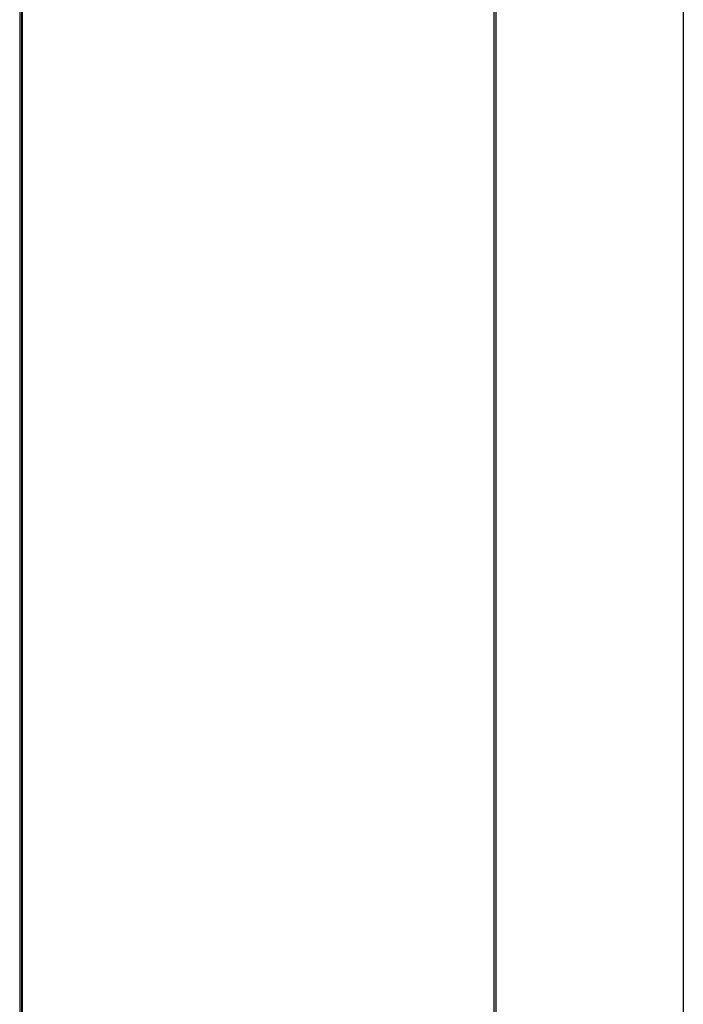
# Model space of a CAD drawing. Header units: millimetres. Extents: x 3619 to 4737, y 1503 to 2366.
# Tile 8 of 256: x 3696 to 3713, y 1926 to 1953. Entities that reach past the tile are written whole.
import ezdxf

# ---------------------------------------------------------------- set-up
doc = ezdxf.new("R2010")
doc.units = ezdxf.units.MM

msp = doc.modelspace()

# ---------------------------------------------------------------- linework, layer by layer
at = {"color": 7, "linetype": 'Continuous', "lineweight": 30}
for p, q in [((3695.6594, 1999.9039), (3695.6594, 1772.9305)), ((3695.7094, 1999.9039), (3695.7094, 1772.9305)), ((3713.4261, 1999.1782), (3713.4261, 1773.6762)), ((3695.7261, 1994.9005), (3695.7261, 1777.9339)), ((3708.3595, 1779.507), (3708.3595, 1993.3469)), ((3708.4061, 1993.3469), (3708.4061, 1779.507))]:
    msp.add_line(p, q, dxfattribs=at)

doc.saveas('drawing.dxf')
